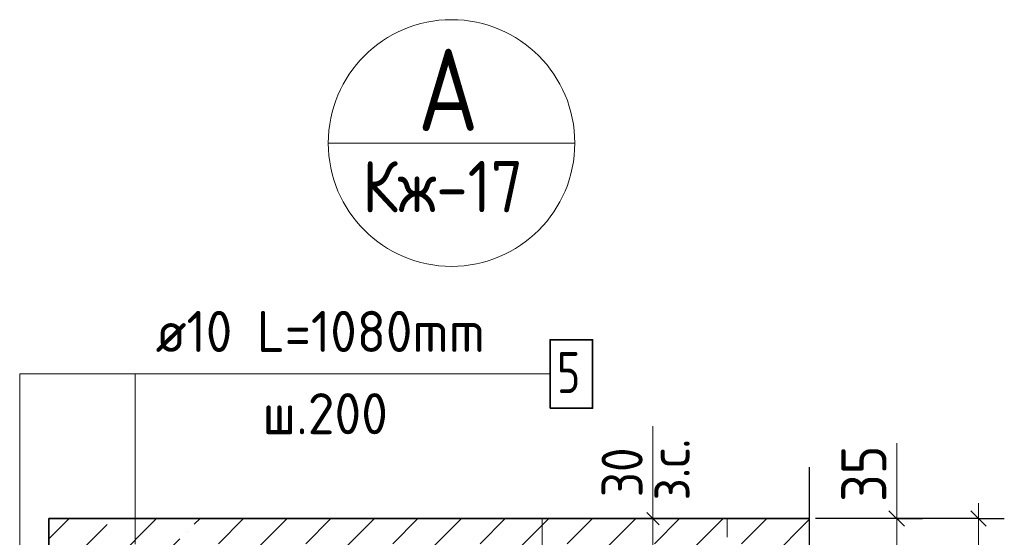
# Model space of a CAD drawing. Header units: millimetres. Extents: x -49773 to 2322955, y -3321 to 58485.
# Tile 220 of 256: x 931366 to 936158, y 35312 to 37831. Entities that reach past the tile are written whole.
import ezdxf

# ---------------------------------------------------------------- set-up
doc = ezdxf.new("R2010")
doc.units = ezdxf.units.MM
for name, pattern in [('______11', [500, 400, -50, 0, -50]), ('______2', [270, 200, -70]), ('______5', [1100, 800, -100, 100, -100])]:
    doc.linetypes.add(name, pattern=pattern)
for name, color, linetype, lineweight in [('Standard', 7, 'Continuous', 25), ('Арм.стержн. Арматура края', 96, 'Continuous', 35), ('Размерная линия_ общее', 7, 'Continuous', 13), ('Размерная линия_ общее_1', 7, 'Continuous', 13), ('Стена_ общее', 7, 'Continuous', 35)]:
    doc.layers.add(name, color=color, linetype=linetype, lineweight=lineweight)
doc.styles.add('ISOCPEUR', font='txt')

msp = doc.modelspace()

# ---------------------------------------------------------------- linework, layer by layer
at = {"layer": 'Standard', "color": 7, "linetype": 'Continuous', "lineweight": 13, "transparency": 33554687}
for p, q in [((932867.7, 37230.6), (934067.7, 37230.6)), ((934447.9, 35403.5), (934447.9, 35853.5))]:
    msp.add_line(p, q, dxfattribs=at)
at = {"layer": 'Standard', "color": 7, "linetype": 'Continuous', "lineweight": 25, "transparency": 33554687}
msp.add_line((935208.7, 35653.5), (935208.7, 34253.5), dxfattribs=at)
at = {"layer": 'Standard', "color": 253, "linetype": '______11', "lineweight": 35, "true_color": 0xababab, "transparency": 33554687}
for p, q in [((931508.5, 35092.5), (931819.5, 35403.5)), ((931508.5, 34668.2), (932243.8, 35403.5)), ((931768, 34503.5), (932668, 35403.5)), ((932192.3, 34503.5), (933092.3, 35403.5)), ((932616.6, 34503.5), (933516.6, 35403.5)), ((933040.8, 34503.5), (933940.8, 35403.5)), ((933465.1, 34503.5), (934365.1, 35403.5)), ((933889.4, 34503.5), (934789.4, 35403.5)), ((934313.6, 34503.5), (935208.7, 35398.6))]:
    msp.add_line(p, q, dxfattribs=at)
at = {"layer": 'Standard', "color": 253, "linetype": '______5', "lineweight": 35, "true_color": 0xababab, "transparency": 33554687}
for p, q in [((931508.5, 35304.6), (931607.4, 35403.5)), ((931508.5, 34880.3), (932031.6, 35403.5)), ((931555.9, 34503.5), (932455.9, 35403.5)), ((931980.2, 34503.5), (932880.2, 35403.5)), ((932404.4, 34503.5), (933304.4, 35403.5)), ((932828.7, 34503.5), (933728.7, 35403.5)), ((933253, 34503.5), (934153, 35403.5)), ((933677.2, 34503.5), (934577.2, 35403.5)), ((934101.5, 34503.5), (935001.5, 35403.5))]:
    msp.add_line(p, q, dxfattribs=at)
at = {"layer": 'Standard', "color": 7, "linetype": 'Continuous', "lineweight": 35, "transparency": 33554687}
for p, q in [((931508.5, 35403.5), (931508.5, 34503.5)), ((935208.7, 35403.5), (931508.5, 35403.5))]:
    msp.add_line(p, q, dxfattribs=at)
at = {"layer": 'Standard', "color": 7, "linetype": 'Continuous', "lineweight": 13, "transparency": 33554687}
msp.add_lwpolyline([(931613.5, 34921.4), (931366, 35168.9), (931366, 36107.1), (931927.5, 36107.1)], dxfattribs=at)
msp.add_circle((933467.7, 37230.6), 600, dxfattribs=at)
at = {"layer": 'Арм.стержн. Арматура края', "color": 7, "linetype": 'Continuous', "lineweight": 13, "transparency": 33554687}
for q in [(933947.5, 36107.1), (931927.5, 35278.5)]:
    msp.add_line((931927.5, 36107.1), q, dxfattribs=at)
at = {"layer": 'Арм.стержн. Арматура края', "color": 7, "linetype": 'Continuous', "lineweight": 35, "transparency": 33554687}
msp.add_lwpolyline([(933947.5, 35940.4), (934154.2, 35940.4), (934154.2, 36273.8), (933947.5, 36273.8), (933947.5, 35940.4)], dxfattribs=at)
at = {"layer": 'Размерная линия_ общее', "color": 7, "linetype": 'Continuous', "lineweight": 13, "transparency": 33554687}
for p, q in [((935634.3, 35484.5), (935634.3, 35770.5)), ((935634.2, 35316), (935634.3, 35484.5)), ((935634.2, 35403.5), (935634.2, 35478.5)), ((936032.9, 35403.5), (936032.9, 35478.5)), ((935634.2, 35228.5), (935634.2, 35403.5))]:
    msp.add_line(p, q, dxfattribs=at)
at = {"layer": 'Размерная линия_ общее', "color": 7, "linetype": 'Continuous', "lineweight": 25, "transparency": 33554687}
for p, q in [((935671.7, 35366), (935596.7, 35441)), ((936070.4, 35366), (935995.4, 35441))]:
    msp.add_line(p, q, dxfattribs=at)
at = {"layer": 'Размерная линия_ общее', "color": 253, "linetype": 'Continuous', "lineweight": -3, "true_color": 0xa0a0a0, "transparency": 33554687}
for p, q in [((936032.9, 35403.5), (935266.3, 35403.5)), ((935634.2, 35403.5), (935509.2, 35403.5)), ((935634.2, 35403.5), (935759.2, 35403.5)), ((936032.9, 35403.5), (935907.9, 35403.5)), ((936032.9, 35403.5), (936157.9, 35403.5))]:
    msp.add_line(p, q, dxfattribs=at)
msp.add_lwpolyline([(935634.2, 35403.5), (935617.3, 35403.5), (935617.3, 35403.5), (935238.5, 35403.5)], dxfattribs=at)
at = {"layer": 'Размерная линия_ общее', "color": 7, "linetype": 'Continuous', "lineweight": 13, "transparency": 33554687}
msp.add_lwpolyline([(936032.9, 34503.5), (936032.9, 34738.2), (936032.9, 34738.2), (936032.9, 35403.5)], dxfattribs=at)
at = {"layer": 'Размерная линия_ общее_1', "color": 7, "linetype": 'Continuous', "lineweight": 13, "transparency": 33554687}
for p, q in [((934447.9, 35403.5), (934447.9, 35463.5)), ((934447.9, 35253.5), (934447.9, 35403.5))]:
    msp.add_line(p, q, dxfattribs=at)
at = {"layer": 'Размерная линия_ общее_1', "color": 7, "linetype": 'Continuous', "lineweight": 25, "transparency": 33554687}
msp.add_line((934477.9, 35373.5), (934417.8, 35433.5), dxfattribs=at)
at = {"layer": 'Размерная линия_ общее_1', "color": 253, "linetype": 'Continuous', "lineweight": -3, "true_color": 0xa0a0a0, "transparency": 33554687}
for q in [(934347.9, 35403.5), (934547.9, 35403.5)]:
    msp.add_line((934447.9, 35403.5), q, dxfattribs=at)
at = {"layer": 'Стена_ общее', "color": 253, "linetype": '______2', "lineweight": 18, "true_color": 0xababab, "transparency": 33554687}
for p, q in [((933908.4, 35403.5), (933908.4, 34503.5)), ((934808.4, 34503.5), (934808.4, 35403.5))]:
    msp.add_line(p, q, dxfattribs=at)

# ---------------------------------------------------------------- texts
at = {"layer": 'Standard', "color": 7, "linetype": 'Continuous', "lineweight": 35, "transparency": 33554687, "insert": (933303.8, 37288.7), "char_height": 400, "width": 523.526, "attachment_point": 7, "style": 'ISOCPEUR'}
msp.add_mtext('\\W0.82;А', dxfattribs=at)
at = {"layer": 'Standard', "color": 7, "linetype": 'Continuous', "lineweight": 25, "transparency": 33554687, "insert": (933033.8, 36893), "char_height": 250, "width": 1012.026, "attachment_point": 7, "style": 'ISOCPEUR'}
msp.add_mtext('\\W0.90;Кж-17', dxfattribs=at)
at = {"layer": 'Арм.стержн. Арматура края', "color": 7, "linetype": 'Continuous', "lineweight": 25, "transparency": 33554687, "char_height": 200, "attachment_point": 7, "style": 'ISOCPEUR'}
for s, insert, width in [('\\W0.94;ø10 L=1080mm ', (932027.5, 36213.8), 1913.071), ('\\W0.78;5', (933980.8, 36013.8), 217.611), ('\\W0.95;ш.200 ', (932547.5, 35813.8), 874.662)]:
    msp.add_mtext(s, dxfattribs=dict(at, insert=insert, width=width))
at = {"layer": 'Размерная линия_ общее', "color": 7, "linetype": 'Continuous', "lineweight": 25, "transparency": 33554687, "insert": (935584.3, 35484.5), "char_height": 220, "width": 403.932, "attachment_point": 7, "rotation": 90, "style": 'ISOCPEUR'}
msp.add_mtext('\\W0.87;35', dxfattribs=at)
at = {"layer": 'Размерная линия_ общее_1', "color": 7, "linetype": 'Continuous', "lineweight": 18, "transparency": 33554687, "char_height": 200, "attachment_point": 7, "rotation": 90, "style": 'ISOCPEUR'}
for s, insert, width in [('\\W0.90;з.с.', (934626.5, 35491.5), 459.957), ('\\W0.87;30', (934397.9, 35507.6), 367.202)]:
    msp.add_mtext(s, dxfattribs=dict(at, insert=insert, width=width))

doc.saveas('drawing.dxf')
